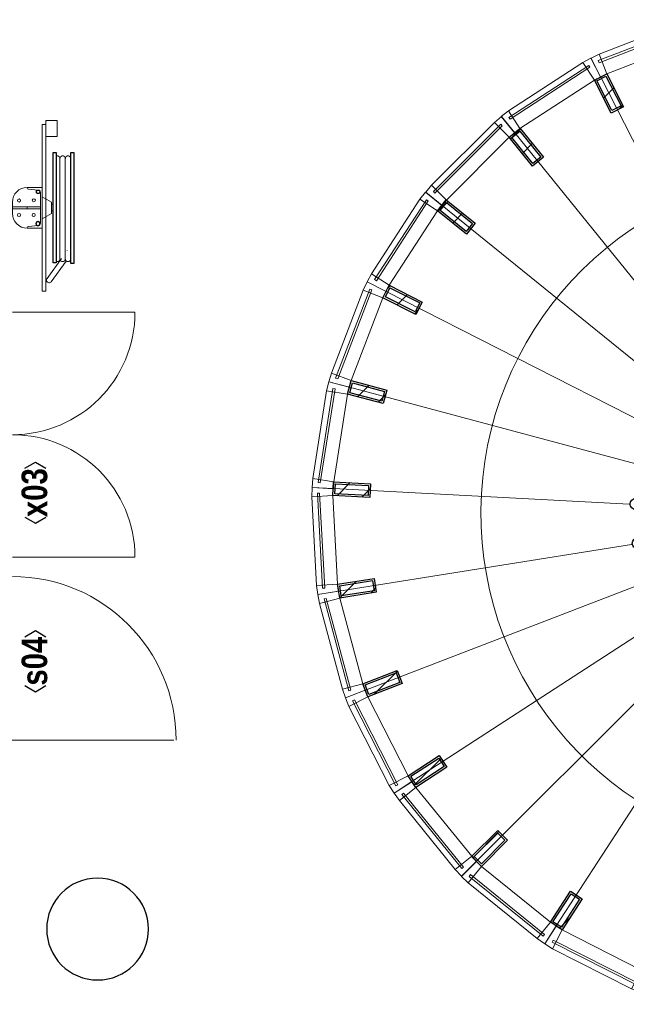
# Model space of a CAD drawing. Header units: millimetres. Extents: x -75976 to 232306, y 42824 to 140527.
# Tile 75 of 199: x 158961 to 162237, y 81864 to 87181. Entities that reach past the tile are written whole.
import ezdxf
from ezdxf.enums import TextEntityAlignment as Align

# ---------------------------------------------------------------- set-up
doc = ezdxf.new("R2010")
doc.units = ezdxf.units.MM
doc.header["$LTSCALE"] = 400
for name, color, linetype, lineweight in [('Binnenkozijnen', 140, 'Continuous', 15), ('Dimension-Binnen', 5, 'Continuous', 25), ('Kozijnmerken', 43, 'Continuous', 9), ('mat-beton (ihwg)', 5, 'Continuous', 25), ('mat-staal', 5, 'Continuous', 25), ('None', 7, 'Continuous', 9)]:
    doc.layers.add(name, color=color, linetype=linetype, lineweight=lineweight)
doc.layers.get('Dimension-Binnen').off()
doc.styles.add('Arial Narrow (bold)', font='ARIALNB.TTF', dxfattribs={"height": 172.861111})

# ---------------------------------------------------------------- blocks, each defined once
blk = doc.blocks.new('*X595')
at = {"layer": 'None', "lineweight": 9}
blk.add_line((-7209.5, -987), (-7171.7, -949.2), dxfattribs=at)
blk = doc.blocks.new('*X596')
at = {"layer": 'None', "lineweight": 25}
blk.add_line((-7389.7, -1591.4), (-7376.4, -1578.2), dxfattribs=at)
blk = doc.blocks.new('*X597')
at = {"layer": 'None', "lineweight": 9}
blk.add_line((-7414.1, -1757.2), (-7410.5, -1753.7), dxfattribs=at)
blk = doc.blocks.new('*X598')
at = {"layer": 'None', "lineweight": 9}
blk.add_line((-7364, -1990), (-7326.7, -1952.7), dxfattribs=at)
blk = doc.blocks.new('*X599')
at = {"layer": 'None', "lineweight": 9}
blk.add_line((-7267.4, -2176.3), (-7231.9, -2140.8), dxfattribs=at)
blk = doc.blocks.new('*X600')
at = {"layer": 'None', "lineweight": 9}
blk.add_line((-7131.6, -2323.2), (-7115, -2306.7), dxfattribs=at)
blk = doc.blocks.new('*X601')
at = {"layer": 'None', "lineweight": 9}
blk.add_line((-6573.1, -2613.3), (-6546.9, -2587.1), dxfattribs=at)
blk = doc.blocks.new('*X602')
at = {"layer": 'None', "lineweight": 9}
blk.add_line((-6333.9, -2657), (-6301.4, -2624.4), dxfattribs=at)
blk = doc.blocks.new('*X603')
at = {"layer": 'None', "lineweight": 25}
blk.add_line((-6146, -2610.5), (-6104.2, -2568.6), dxfattribs=at)
blk = doc.blocks.new('*X604')
at = {"layer": 'None', "lineweight": 9}
blk.add_line((-5937, -2542.9), (-5896.9, -2502.8), dxfattribs=at)
blk = doc.blocks.new('*X605')
at = {"layer": 'None', "lineweight": 9}
blk.add_line((-5492.5, -2098.4), (-5454, -2059.8), dxfattribs=at)
blk = doc.blocks.new('*X606')
at = {"layer": 'None', "lineweight": 25}
blk.add_line((-5428.3, -1892.7), (-5385.9, -1850.3), dxfattribs=at)
blk = doc.blocks.new('*X607')
at = {"layer": 'None', "lineweight": 9}
blk.add_line((-5368.1, -1691.1), (-5345.4, -1668.4), dxfattribs=at)
blk = doc.blocks.new('*X608')
at = {"layer": 'None', "lineweight": 9}
blk.add_line((-5416, -1456.2), (-5380.4, -1420.6), dxfattribs=at)
blk = doc.blocks.new('*X609')
at = {"layer": 'None', "lineweight": 9}
blk.add_line((-5563.5, -1038), (-5558.2, -1032.7), dxfattribs=at)
blk = doc.blocks.new('*X610')
at = {"layer": 'None', "lineweight": 9}
blk.add_line((-5703.9, -895.6), (-5670.6, -862.2), dxfattribs=at)
blk = doc.blocks.new('*X611')
at = {"layer": 'None', "lineweight": 9}
blk.add_line((-5865.6, -774.4), (-5824.5, -733.3), dxfattribs=at)
blk = doc.blocks.new('*X612')
at = {"layer": 'None', "lineweight": 9}
blk.add_line((-6054.3, -680.2), (-6012.7, -638.7), dxfattribs=at)
blk = doc.blocks.new('*X613')
at = {"layer": 'None', "lineweight": 9}
blk.add_line((-6264.5, -607.7), (-6236.5, -579.7), dxfattribs=at)
blk = doc.blocks.new('*X614')
at = {"layer": 'None', "lineweight": 9}
blk.add_line((-7059.7, -837.2), (-7021.3, -798.8), dxfattribs=at)
blk = doc.blocks.new('*U615')
at = {"layer": 'mat-staal', "lineweight": 25}
for centre in [(-6446.6, -599.4), (-6234.6, -609.6), (-6656.1, -633.6), (-6029.3, -663.6), (-6854, -710.6), (-5839.7, -759.2), (-7031.5, -827), (-5674.1, -892), (-7180.9, -977.8), (-5539.8, -1056.4), (-7295.8, -1156.3), (-5442.6, -1245.1), (-7371, -1354.8), (-5386.7, -1449.9), (-7403.2, -1564.7), (-5374.7, -1661.9), (-7391.2, -1776.6), (-5406.9, -1871.7), (-7335.3, -1981.4), (-5482.1, -2070.2), (-7238.1, -2170.1), (-5596.9, -2248.8), (-7103.8, -2334.5), (-5746.4, -2399.5), (-6938.2, -2467.4), (-5923.9, -2516), (-6748.6, -2562.9), (-6543.3, -2616.9), (-6331.3, -2627.1), (-6121.7, -2592.9)]:
    blk.add_circle(centre, 30, dxfattribs=at)
at = {"layer": 'None', "color": 43, "linetype": 'Continuous', "lineweight": 9}
for p, q in [((-6527.2, 1026.4), (-6443, -571.4)), ((-5974, 997.4), (-6223.8, -583)), ((-7074.4, 939.7), (-6659.9, -605.6)), ((-5438.8, 854), (-6011.8, -639.9)), ((-7591.6, 741.2), (-6864.8, -684.2)), ((-4945.2, 602.5), (-5816.3, -739.6)), ((-8056.2, 439.5), (-7049, -803.7)), ((-4514.7, 253.9), (-5645.7, -877.8)), ((-8448, 47.7), (-7204.3, -958.9)), ((-4166, -176.7), (-5507.7, -1048.5)), ((-8749.7, -416.9), (-7323.9, -1142.9)), ((-3914.5, -670.3), (-5408.1, -1244.1)), ((-8948.2, -934.1), (-7402.6, -1347.8)), ((-3771.1, -1205.4), (-5351.3, -1456.1)), ((-9034.9, -1481.3), (-7437.1, -1564.6)), ((-3742.1, -1758.7), (-5339.9, -1675.4)), ((-9005.9, -2034.6), (-7425.7, -1783.8)), ((-3828.8, -2305.8), (-5374.4, -1892.2)), ((-8862.5, -2569.7), (-7368.9, -1995.9)), ((-4027.3, -2823.1), (-5453.1, -2097.1)), ((-8611, -3063.3), (-7269.3, -2191.5)), ((-4329, -3287.7), (-5572.7, -2281.1)), ((-8262.3, -3493.8), (-7131.3, -2362.2)), ((-4514.6, -3493.8), (-5646.3, -2362.8)), ((-4720.8, -3679.4), (-5728, -2436.3)), ((-7831.8, -3842.5), (-6960.7, -2500.4)), ((-7338.2, -4094), (-6765.2, -2600.1)), ((-5297, -3762.2), (-5912.2, -2555.7)), ((-6803, -4237.4), (-6553.2, -2657)), ((-5702.6, -4179.7), (-6117.1, -2634.3)), ((-6249.8, -4266.4), (-6334, -2668.6))]:
    blk.add_line(p, q, dxfattribs=at)
at = {"layer": 'mat-staal'}
for name in ['*X613', '*X612', '*X611', '*X614', '*X610', '*X595', '*X609', '*X608', '*X596', '*X607', '*X597', '*X606', '*X598', '*X605', '*X599', '*X600', '*X604', '*X601', '*X603', '*X602']:
    blk.add_blockref(name, (0, 0), dxfattribs=at)
blk = doc.blocks.new('*U619')
at = {"layer": 'Binnenkozijnen', "color": 43, "lineweight": 9}
for p, q in [((-8679.1, -3166.5), (-8590.5, -3094.7)), ((-8590.5, -3094.7), (-8288.6, -3467.1)), ((-8679.1, -3166.5), (-8377.2, -3538.9)), ((-8377.2, -3538.9), (-8288.6, -3467.1))]:
    blk.add_line(p, q, dxfattribs=at)
at = {"layer": 'Binnenkozijnen', "lineweight": 15}
for p, q in [((-8666, -3133.4), (-8656.7, -3125.9)), ((-8666, -3133.4), (-8342.1, -3533)), ((-8656.7, -3125.9), (-8332.8, -3525.4)), ((-8342.1, -3533), (-8332.8, -3525.4))]:
    blk.add_line(p, q, dxfattribs=at)
at = {"layer": 'Binnenkozijnen', "color": 140, "lineweight": 15}
for points in [[(-8611, -3063.3), (-8590.5, -3094.7), (-8679.1, -3166.5), (-8706.6, -3125.4)], [(-8262.1, -3493.6), (-8288.6, -3467.1), (-8377.2, -3538.9), (-8342.7, -3574.3)]]:
    blk.add_lwpolyline(points, close=True, dxfattribs=at)
blk = doc.blocks.new('*X620')
at = {"layer": 'None', "lineweight": 25}
blk.add_line((-8598.3, -3082.8), (-8453.7, -2938.3), dxfattribs=at)
blk = doc.blocks.new('*U621')
at = {"layer": 'mat-staal', "lineweight": 25}
for points in [[(-8590.5, -3094.7), (-8631.4, -3031.9), (-8463.7, -2922.9), (-8422.8, -2985.8)], [(-8587.6, -3080.9), (-8617.6, -3034.8), (-8466.6, -2936.7), (-8436.7, -2982.8)]]:
    blk.add_lwpolyline(points, close=True, dxfattribs=at)
at = {"layer": 'mat-staal'}
blk.add_blockref('*X620', (0, 0), dxfattribs=at)
blk = doc.blocks.new('*U622')
at = {"layer": 'Binnenkozijnen', "color": 43, "lineweight": 9}
for p, q in [((-8951.5, -2657.6), (-8850, -2605.7)), ((-8951.5, -2657.6), (-8733.5, -3084.5)), ((-8850, -2605.7), (-8631.9, -3032.6)), ((-8733.5, -3084.5), (-8631.9, -3032.6))]:
    blk.add_line(p, q, dxfattribs=at)
at = {"layer": 'Binnenkozijnen', "lineweight": 15}
for p, q in [((-8931.9, -2627.9), (-8921.2, -2622.4)), ((-8931.9, -2627.9), (-8697.9, -3086)), ((-8921.2, -2622.4), (-8687.2, -3080.5)), ((-8697.9, -3086), (-8687.2, -3080.5))]:
    blk.add_line(p, q, dxfattribs=at)
at = {"layer": 'Binnenkozijnen', "color": 140, "lineweight": 15}
for points in [[(-8863.5, -2570.7), (-8850, -2605.7), (-8951.5, -2657.6), (-8969.9, -2611.7)], [(-8611.5, -3064.1), (-8631.9, -3032.6), (-8733.5, -3084.5), (-8707, -3126.3)]]:
    blk.add_lwpolyline(points, close=True, dxfattribs=at)
blk = doc.blocks.new('*X623')
at = {"layer": 'None', "lineweight": 9}
blk.add_line((-8814.7, -2592.1), (-8689.2, -2466.7), dxfattribs=at)
blk = doc.blocks.new('*U624')
at = {"layer": 'mat-staal', "lineweight": 25}
for points in [[(-8850, -2605.7), (-8876.9, -2535.7), (-8690.3, -2463.9), (-8663.4, -2533.9)], [(-8844.3, -2592.8), (-8864, -2541.5), (-8696, -2476.8), (-8676.3, -2528.2)]]:
    blk.add_lwpolyline(points, close=True, dxfattribs=at)
at = {"layer": 'mat-staal'}
blk.add_blockref('*X623', (0, 0), dxfattribs=at)
blk = doc.blocks.new('*U625')
at = {"layer": 'Binnenkozijnen', "color": 43, "lineweight": 9}
for p, q in [((-9111.3, -2102), (-9001.2, -2072.4)), ((-9001.2, -2072.4), (-8876.6, -2535.3)), ((-9111.3, -2102), (-8986.7, -2565)), ((-8986.7, -2565), (-8876.6, -2535.3))]:
    blk.add_line(p, q, dxfattribs=at)
at = {"layer": 'Binnenkozijnen', "lineweight": 15}
for p, q in [((-9085.9, -2077.1), (-9074.3, -2074)), ((-9085.9, -2077.1), (-8952.2, -2573.8)), ((-9074.3, -2074), (-8940.6, -2570.7)), ((-8952.2, -2573.8), (-8940.6, -2570.7))]:
    blk.add_line(p, q, dxfattribs=at)
at = {"layer": 'Binnenkozijnen', "color": 140, "lineweight": 15}
for points in [[(-9007.1, -2035.4), (-9001.2, -2072.4), (-9111.3, -2102), (-9119.6, -2053.3)], [(-8863.1, -2570.3), (-8876.6, -2535.3), (-8986.7, -2565), (-8969.5, -2611.3)]]:
    blk.add_lwpolyline(points, close=True, dxfattribs=at)
blk = doc.blocks.new('*X626')
at = {"layer": 'None', "lineweight": 25}
blk.add_line((-9001.3, -2071.6), (-8911.9, -1982.3), dxfattribs=at)
at = {"layer": 'None', "lineweight": 9}
blk.add_line((-8834, -2045.8), (-8807.2, -2018.9), dxfattribs=at)
blk = doc.blocks.new('*U627')
at = {"layer": 'mat-staal', "lineweight": 25}
for points in [[(-9001.2, -2072.4), (-9013, -1998.3), (-8815.4, -1966.9), (-8803.7, -2041)], [(-8992.9, -2061), (-9001.5, -2006.7), (-8823.7, -1978.4), (-8815.1, -2032.7)]]:
    blk.add_lwpolyline(points, close=True, dxfattribs=at)
at = {"layer": 'mat-staal'}
blk.add_blockref('*X626', (0, 0), dxfattribs=at)
blk = doc.blocks.new('*U628')
at = {"layer": 'Binnenkozijnen', "color": 43, "lineweight": 9}
for p, q in [((-9152, -1525.4), (-9038.1, -1519.3)), ((-9152, -1525.4), (-9126.4, -2004.1)), ((-9038.1, -1519.3), (-9012.6, -1998)), ((-9126.4, -2004.1), (-9012.6, -1998))]:
    blk.add_line(p, q, dxfattribs=at)
at = {"layer": 'Binnenkozijnen', "lineweight": 15}
for p, q in [((-9122, -1506.3), (-9110, -1505.6)), ((-9122, -1506.3), (-9094.5, -2019.9)), ((-9110, -1505.6), (-9082.5, -2019.3)), ((-9094.5, -2019.9), (-9082.5, -2019.3))]:
    blk.add_line(p, q, dxfattribs=at)
at = {"layer": 'Binnenkozijnen', "color": 140, "lineweight": 15}
for points in [[(-9036.2, -1481.9), (-9038.1, -1519.3), (-9152, -1525.4), (-9150.1, -1476)], [(-9006.6, -2035.1), (-9012.6, -1998), (-9126.4, -2004.1), (-9119.2, -2053)]]:
    blk.add_lwpolyline(points, close=True, dxfattribs=at)
blk = doc.blocks.new('*X629')
at = {"layer": 'None', "lineweight": 25}
blk.add_line((-9015.8, -1520.5), (-8944.4, -1449.1), dxfattribs=at)
at = {"layer": 'None', "lineweight": 9}
blk.add_line((-8881.3, -1527.4), (-8836, -1482), dxfattribs=at)
blk = doc.blocks.new('*U630')
at = {"layer": 'mat-staal', "lineweight": 25}
for points in [[(-9038.1, -1519.3), (-9034.3, -1444.4), (-8834.5, -1454.8), (-8838.4, -1529.7)], [(-9027.6, -1509.9), (-9024.8, -1454.9), (-8845, -1464.2), (-8847.9, -1519.2)]]:
    blk.add_lwpolyline(points, close=True, dxfattribs=at)
at = {"layer": 'mat-staal'}
blk.add_blockref('*X629', (0, 0), dxfattribs=at)
blk = doc.blocks.new('*U631')
at = {"layer": 'Binnenkozijnen', "color": 43, "lineweight": 9}
for p, q in [((-9071.9, -952.9), (-9146.4, -1426.5)), ((-9071.9, -952.9), (-8959.3, -970.6)), ((-8959.3, -970.6), (-9033.8, -1444.2)), ((-9146.4, -1426.5), (-9033.8, -1444.2))]:
    blk.add_line(p, q, dxfattribs=at)
at = {"layer": 'Binnenkozijnen', "lineweight": 15}
for p, q in [((-9038.6, -940.4), (-9118.5, -1448.6)), ((-9026.7, -942.3), (-9106.7, -1450.4)), ((-9038.6, -940.4), (-9026.7, -942.3)), ((-9118.5, -1448.6), (-9106.7, -1450.4))]:
    blk.add_line(p, q, dxfattribs=at)
at = {"layer": 'Binnenkozijnen', "color": 140, "lineweight": 15}
for points in [[(-8949.6, -934.4), (-8959.3, -970.6), (-9071.9, -952.9), (-9059.8, -905)], [(-9035.7, -1481.6), (-9033.8, -1444.2), (-9146.4, -1426.5), (-9149.6, -1475.8)]]:
    blk.add_lwpolyline(points, close=True, dxfattribs=at)
blk = doc.blocks.new('*X632')
at = {"layer": 'None', "lineweight": 9}
blk.add_line((-8904.8, -985.2), (-8843.5, -923.9), dxfattribs=at)
at = {"layer": 'None', "lineweight": 25}
blk.add_line((-8793.2, -1015), (-8753.6, -975.4), dxfattribs=at)
blk = doc.blocks.new('*U633')
at = {"layer": 'mat-staal', "lineweight": 25}
for points in [[(-8959.3, -970.6), (-8940, -898.2), (-8746.7, -949.8), (-8766.1, -1022.3)], [(-8947.1, -963.6), (-8932.9, -910.4), (-8759, -956.9), (-8773.2, -1010)]]:
    blk.add_lwpolyline(points, close=True, dxfattribs=at)
at = {"layer": 'mat-staal'}
blk.add_blockref('*X632', (0, 0), dxfattribs=at)
blk = doc.blocks.new('*U634')
at = {"layer": 'Binnenkozijnen', "color": 43, "lineweight": 9}
for p, q in [((-8874.6, -409.6), (-9045.9, -857.3)), ((-8874.6, -409.6), (-8768.1, -450.3)), ((-8768.1, -450.3), (-8939.5, -898)), ((-9045.9, -857.3), (-8939.5, -898))]:
    blk.add_line(p, q, dxfattribs=at)
at = {"layer": 'Binnenkozijnen', "lineweight": 15}
for p, q in [((-8839.4, -404.3), (-9023.2, -884.7)), ((-8828.2, -408.6), (-9012, -889)), ((-8839.4, -404.3), (-8828.2, -408.6)), ((-9023.2, -884.7), (-9012, -889))]:
    blk.add_line(p, q, dxfattribs=at)
at = {"layer": 'Binnenkozijnen', "color": 140, "lineweight": 15}
for points in [[(-8751.1, -416.9), (-8768.1, -450.3), (-8874.6, -409.6), (-8852.7, -365.2)], [(-8949.1, -934.3), (-8939.5, -898), (-9045.9, -857.3), (-9059.3, -904.9)]]:
    blk.add_lwpolyline(points, close=True, dxfattribs=at)
blk = doc.blocks.new('*X635')
at = {"layer": 'None', "lineweight": 25}
for p, q in [((-8741.2, -397.3), (-8729.6, -385.8)), ((-8597.9, -536.9), (-8577.3, -516.3))]:
    blk.add_line(p, q, dxfattribs=at)
at = {"layer": 'None', "lineweight": 9}
blk.add_line((-8691.7, -489.2), (-8635.9, -433.4), dxfattribs=at)
blk = doc.blocks.new('*U636')
at = {"layer": 'mat-staal', "lineweight": 25}
for points in [[(-8768.1, -450.3), (-8734.1, -383.5), (-8555.9, -474.1), (-8589.9, -541)], [(-8754.7, -445.9), (-8729.7, -396.9), (-8569.3, -478.5), (-8594.2, -527.5)]]:
    blk.add_lwpolyline(points, close=True, dxfattribs=at)
at = {"layer": 'mat-staal'}
blk.add_blockref('*X635', (0, 0), dxfattribs=at)
blk = doc.blocks.new('*U637')
at = {"layer": 'Binnenkozijnen', "color": 43, "lineweight": 9}
for p, q in [((-8568.6, 80.9), (-8829.3, -321.4)), ((-8568.6, 80.9), (-8472.9, 18.9)), ((-8472.9, 18.9), (-8733.6, -383.4)), ((-8829.3, -321.4), (-8733.6, -383.4))]:
    blk.add_line(p, q, dxfattribs=at)
at = {"layer": 'Binnenkozijnen', "lineweight": 15}
for p, q in [((-8533, 78.7), (-8812.8, -352.9)), ((-8523, 72.2), (-8802.7, -359.5)), ((-8533, 78.7), (-8523, 72.2)), ((-8812.8, -352.9), (-8802.7, -359.5))]:
    blk.add_line(p, q, dxfattribs=at)
at = {"layer": 'Binnenkozijnen', "color": 140, "lineweight": 15}
for points in [[(-8449.3, 48.1), (-8472.9, 18.9), (-8568.6, 80.9), (-8538, 119.7)], [(-8750.6, -416.8), (-8733.6, -383.4), (-8829.3, -321.4), (-8852.2, -365.2)]]:
    blk.add_lwpolyline(points, close=True, dxfattribs=at)
blk = doc.blocks.new('*X638')
at = {"layer": 'None', "lineweight": 9}
blk.add_line((-8469.3, 16), (-8416, 69.3), dxfattribs=at)
at = {"layer": 'None', "lineweight": 25}
blk.add_line((-8391.1, -47.2), (-8337.8, 6.1), dxfattribs=at)
blk = doc.blocks.new('*U639')
at = {"layer": 'mat-staal', "lineweight": 25}
for points in [[(-8472.9, 18.9), (-8425.7, 77.2), (-8270.2, -48.5), (-8317.4, -106.8)], [(-8458.8, 20.4), (-8424.3, 63.2), (-8284.3, -50), (-8318.9, -92.8)]]:
    blk.add_lwpolyline(points, close=True, dxfattribs=at)
at = {"layer": 'mat-staal'}
blk.add_blockref('*X638', (0, 0), dxfattribs=at)
blk = doc.blocks.new('*U640')
at = {"layer": 'Binnenkozijnen', "color": 43, "lineweight": 9}
for p, q in [((-8166, 496.4), (-8504.8, 157.3)), ((-8166, 496.4), (-8085.3, 415.9)), ((-8085.3, 415.9), (-8424.1, 76.7)), ((-8504.8, 157.3), (-8424.1, 76.7))]:
    blk.add_line(p, q, dxfattribs=at)
at = {"layer": 'Binnenkozijnen', "lineweight": 15}
for p, q in [((-8131.7, 486.9), (-8495.2, 123)), ((-8131.7, 486.9), (-8123.2, 478.4)), ((-8123.2, 478.4), (-8486.7, 114.5)), ((-8495.2, 123), (-8486.7, 114.5))]:
    blk.add_line(p, q, dxfattribs=at)
at = {"layer": 'Binnenkozijnen', "color": 140, "lineweight": 15}
for points in [[(-8056.2, 439.5), (-8085.3, 415.9), (-8166, 496.4), (-8128, 528.1)], [(-8447.7, 47.6), (-8424.1, 76.7), (-8504.8, 157.3), (-8536.3, 119.2)]]:
    blk.add_lwpolyline(points, close=True, dxfattribs=at)
blk = doc.blocks.new('*X641')
at = {"layer": 'None', "lineweight": 9}
blk.add_line((-8078.2, 407.1), (-8024.9, 460.4), dxfattribs=at)
at = {"layer": 'None', "lineweight": 25}
blk.add_line((-8014.9, 329), (-7961.6, 382.3), dxfattribs=at)
blk = doc.blocks.new('*U642')
at = {"layer": 'mat-staal', "lineweight": 25}
for points in [[(-8085.3, 415.9), (-8027, 463.1), (-7901.1, 307.7), (-7959.4, 260.5)], [(-8071.3, 414.4), (-8028.5, 449), (-7915.2, 309.2), (-7957.9, 274.5)]]:
    blk.add_lwpolyline(points, close=True, dxfattribs=at)
at = {"layer": 'mat-staal'}
blk.add_blockref('*X641', (0, 0), dxfattribs=at)
blk = doc.blocks.new('*U643')
at = {"layer": 'Binnenkozijnen', "color": 43, "lineweight": 9}
for p, q in [((-7688.3, 820.6), (-8090.1, 559.1)), ((-7688.3, 820.6), (-7626.1, 725)), ((-7626.1, 725), (-8027.9, 463.5)), ((-8090.1, 559.1), (-8027.9, 463.5))]:
    blk.add_line(p, q, dxfattribs=at)
at = {"layer": 'Binnenkozijnen', "lineweight": 15}
for p, q in [((-7656.7, 804.1), (-8087.8, 523.6)), ((-7656.7, 804.1), (-7650.2, 794.1)), ((-7650.2, 794.1), (-8081.3, 513.5)), ((-8087.8, 523.6), (-8081.3, 513.5))]:
    blk.add_line(p, q, dxfattribs=at)
at = {"layer": 'Binnenkozijnen', "color": 140, "lineweight": 15}
for points in [[(-7592.7, 742.1), (-7626.1, 725), (-7688.3, 820.6), (-7644.5, 843.6)], [(-8057, 439.9), (-8027.9, 463.5), (-8090.1, 559.1), (-8128.8, 528.4)]]:
    blk.add_lwpolyline(points, close=True, dxfattribs=at)
blk = doc.blocks.new('*X644')
at = {"layer": 'None', "lineweight": 25}
for p, q in [((-7623.6, 720.2), (-7611.2, 732.6)), ((-7492.2, 568.8), (-7472.3, 588.7))]:
    blk.add_line(p, q, dxfattribs=at)
at = {"layer": 'None', "lineweight": 9}
blk.add_line((-7575.8, 626.6), (-7520.1, 682.3), dxfattribs=at)
blk = doc.blocks.new('*U645')
at = {"layer": 'mat-staal', "lineweight": 25}
for points in [[(-7626.1, 725), (-7559.3, 759.1), (-7468.4, 581), (-7535.2, 546.9)], [(-7612.6, 720.7), (-7563.6, 745.7), (-7481.8, 585.4), (-7530.8, 560.4)]]:
    blk.add_lwpolyline(points, close=True, dxfattribs=at)
at = {"layer": 'mat-staal'}
blk.add_blockref('*X644', (0, 0), dxfattribs=at)
blk = doc.blocks.new('*U646')
at = {"layer": 'Binnenkozijnen', "lineweight": 15}
for p, q in [((-7125, 1014.8), (-7605, 830)), ((-7125, 1014.8), (-7120.7, 1003.6)), ((-7120.7, 1003.6), (-7600.7, 818.8)), ((-7605, 830), (-7600.7, 818.8))]:
    blk.add_line(p, q, dxfattribs=at)
at = {"layer": 'Binnenkozijnen', "color": 43, "lineweight": 9}
for p, q in [((-7152.5, 1037.5), (-7599.8, 865.2)), ((-7152.5, 1037.5), (-7111.5, 931.1)), ((-7111.5, 931.1), (-7558.9, 758.9)), ((-7599.8, 865.2), (-7558.9, 758.9))]:
    blk.add_line(p, q, dxfattribs=at)
at = {"layer": 'Binnenkozijnen', "color": 140, "lineweight": 15}
for points in [[(-7075.3, 940.8), (-7111.5, 931.1), (-7152.5, 1037.5), (-7104.9, 1050.9)], [(-7592.3, 741.8), (-7558.9, 758.9), (-7599.8, 865.2), (-7644.1, 843.3)]]:
    blk.add_lwpolyline(points, close=True, dxfattribs=at)
blk = doc.blocks.new('*U682')
at = {"layer": 'Binnenkozijnen', "color": 43, "lineweight": 9}
for p, q in [((-7852.2, -3965.9), (-7800.5, -3864.3)), ((-7800.5, -3864.3), (-7373.2, -4081.5)), ((-7852.2, -3965.9), (-7424.8, -4183.1)), ((-7424.8, -4183.1), (-7373.2, -4081.5))]:
    blk.add_line(p, q, dxfattribs=at)
at = {"layer": 'Binnenkozijnen', "lineweight": 15}
for p, q in [((-7853.7, -3930.4), (-7848.3, -3919.7)), ((-7853.7, -3930.4), (-7395.2, -4163.4)), ((-7848.3, -3919.7), (-7389.7, -4152.7)), ((-7395.2, -4163.4), (-7389.7, -4152.7))]:
    blk.add_line(p, q, dxfattribs=at)
at = {"layer": 'Binnenkozijnen', "color": 140, "lineweight": 15}
for points in [[(-7832, -3843.9), (-7800.5, -3864.3), (-7852.2, -3965.9), (-7894, -3939.6)], [(-7338.1, -4094.9), (-7373.2, -4081.5), (-7424.8, -4183.1), (-7378.9, -4201.4)]]:
    blk.add_lwpolyline(points, close=True, dxfattribs=at)
blk = doc.blocks.new('*X683')
at = {"layer": 'None', "lineweight": 9}
blk.add_line((-7814.8, -3855), (-7757, -3797.2), dxfattribs=at)
blk = doc.blocks.new('*U684')
at = {"layer": 'mat-staal', "lineweight": 25}
for points in [[(-7800.5, -3864.3), (-7863.4, -3823.5), (-7754.6, -3655.7), (-7691.7, -3696.5)], [(-7803.5, -3850.5), (-7849.6, -3820.6), (-7751.7, -3669.5), (-7705.5, -3699.4)]]:
    blk.add_lwpolyline(points, close=True, dxfattribs=at)
at = {"layer": 'mat-staal'}
blk.add_blockref('*X683', (0, 0), dxfattribs=at)
blk = doc.blocks.new('*U685')
at = {"layer": 'Binnenkozijnen', "color": 43, "lineweight": 9}
for p, q in [((-8307.9, -3610.4), (-8236.3, -3521.7)), ((-8236.3, -3521.7), (-7863.4, -3823)), ((-8307.9, -3610.4), (-7935.1, -3911.7)), ((-7935.1, -3911.7), (-7863.4, -3823))]:
    blk.add_line(p, q, dxfattribs=at)
at = {"layer": 'Binnenkozijnen', "lineweight": 15}
for p, q in [((-8302, -3575.3), (-8294.5, -3565.9)), ((-8302, -3575.3), (-7902, -3898.6)), ((-8294.5, -3565.9), (-7894.4, -3889.2)), ((-7902, -3898.6), (-7894.4, -3889.2))]:
    blk.add_line(p, q, dxfattribs=at)
at = {"layer": 'Binnenkozijnen', "color": 140, "lineweight": 15}
for points in [[(-8262.8, -3495.2), (-8236.3, -3521.7), (-8307.9, -3610.4), (-8343.3, -3575.9)], [(-7831.9, -3843.4), (-7863.4, -3823), (-7935.1, -3911.7), (-7893.9, -3939.1)]]:
    blk.add_lwpolyline(points, close=True, dxfattribs=at)
blk = doc.blocks.new('*X686')
at = {"layer": 'None', "lineweight": 9}
blk.add_line((-8283.2, -3474.9), (-8141.8, -3333.4), dxfattribs=at)
blk = doc.blocks.new('*U687')
at = {"layer": 'mat-staal', "lineweight": 25}
for points in [[(-8236.3, -3521.7), (-8289.3, -3468.7), (-8148, -3327.2), (-8094.9, -3380.2)], [(-8236.3, -3507.6), (-8275.2, -3468.7), (-8148, -3341.3), (-8109.1, -3380.2)]]:
    blk.add_lwpolyline(points, close=True, dxfattribs=at)
at = {"layer": 'mat-staal'}
blk.add_blockref('*X686', (0, 0), dxfattribs=at)
blk = doc.blocks.new('*U704')
at = {"layer": 'None', "color": 43, "linetype": 'Continuous', "lineweight": 9}
blk.add_arc((-6388.9, -1613.3), 1850, 8.3262, 261.04, dxfattribs=at)
at = {"layer": 'None', "color": 7}
for name in ['*U615', '*U646', '*U643', '*U645', '*U640', '*U642', '*U637', '*U639', '*U634', '*U636', '*U633', '*U631', '*U628', '*U630', '*U627', '*U625', '*U624', '*U622', '*U621', '*U619', '*U687', '*U685', '*U684', '*U682']:
    blk.add_blockref(name, (0, 0), dxfattribs=at)
blk = doc.blocks.new('*U19')
at = {"layer": 'None', "color": 140, "linetype": 'Continuous', "lineweight": 15, "flags": 128}
blk.add_lwpolyline([(-21.4, 110), (58.6, 110), (58.6, 106.7, -0.391021), (52.6, 100.2), (-0.9, 95.9, 0.391021), (-12.4, 83.5), (-12.4, -83.5, 0.391021), (-0.9, -95.9), (52.6, -100.2, -0.391021), (58.6, -106.7), (58.6, -110), (-21.4, -110)], format="xyb", close=True, dxfattribs=at)
blk = doc.blocks.new('*U20')
at = {"layer": 'None', "color": 253, "linetype": 'Continuous', "lineweight": 5}
for p, q in [((96.625, -278), (96.625, 266)), ((125.704, -278), (125.704, 266)), ((50.42, -31.849), (50.42, 29))]:
    blk.add_line(p, q, dxfattribs=at)
at = {"layer": 'None', "color": 140, "linetype": 'Continuous', "lineweight": 15}
for p, q in [((50.42, 29), (1.453, 57.31)), ((0, -61), (50.42, -31.849))]:
    blk.add_line(p, q, dxfattribs=at)
at = {"layer": 'None', "color": 92, "linetype": 'Continuous', "lineweight": 25}
for points in [[(60.916, 296), (76.476, 296), (76.476, -300), (60.916, -300)], [(154.785, 296), (171.344, 296), (171.344, -302), (154.785, -302)]]:
    blk.add_lwpolyline(points, close=True, dxfattribs=at)
at = {"layer": 'None', "color": 253, "linetype": 'Continuous', "lineweight": 5}
blk.add_lwpolyline([(50.929, 18), (60.916, 18), (60.916, -18), (50.929, -18)], close=True, dxfattribs=at)
for points, knots in [([(96.866, 264), (96.866, 268.997), (93.792, 272.9335), (90.718, 276.87), (85.875, 278.0735), (81.032, 279.277), (76.476, 277.238)], [0, 0, 0, 0.333549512, 0.333549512, 0.666828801, 0.666828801, 1, 1, 1]), ([(125.825, 264), (125.825, 267.886), (123.8855, 271.2505), (121.946, 274.615), (118.586, 276.5575), (115.226, 278.5), (107.466, 278.5), (104.106, 276.5575), (100.746, 274.615), (98.806, 271.2505), (96.866, 267.886), (96.866, 264)], [0, 0, 0, 0.166769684, 0.166769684, 0.333423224, 0.333423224, 0.499994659, 0.666566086, 0.666566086, 0.833226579, 0.833226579, 1, 1, 1]), ([(154.785, 264), (154.785, 267.886), (152.845, 271.2505), (150.905, 274.615), (147.5455, 276.5575), (144.186, 278.5), (140.306, 278.5), (136.426, 278.5), (133.066, 276.5575), (129.706, 274.615), (127.7655, 271.2505), (125.825, 267.886), (125.825, 264)], [0, 0, 0, 0.166772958, 0.166772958, 0.333424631, 0.333424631, 0.499985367, 0.499985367, 0.666556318, 0.666556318, 0.833223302, 0.833223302, 1, 1, 1]), ([(76.477, -291.432), (81.039, -293.343), (85.8175, -292.072), (90.596, -290.801), (93.6105, -286.876), (96.625, -282.951), (96.625, -278)], [0, 0, 0, 0.333165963, 0.333165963, 0.666458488, 0.666458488, 1, 1, 1]), ([(96.625, -278), (96.625, -281.901), (98.573, -285.2795), (100.521, -288.658), (103.895, -290.609), (107.269, -292.56), (111.165, -292.56), (115.061, -292.56), (118.435, -290.609), (121.809, -288.658), (123.7565, -285.2795), (125.704, -281.901), (125.704, -278)], [0, 0, 0, 0.166754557, 0.166754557, 0.333426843, 0.333426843, 0.500005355, 0.500005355, 0.666583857, 0.666583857, 0.833249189, 0.833249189, 1, 1, 1]), ([(125.704, -278), (125.704, -281.901), (127.6525, -285.2795), (129.601, -288.658), (132.975, -290.609), (136.349, -292.56), (140.245, -292.56), (144.141, -292.56), (147.5145, -290.609), (150.888, -288.658), (152.836, -285.2795), (154.784, -281.901), (154.784, -278)], [0, 0, 0, 0.166757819, 0.166757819, 0.333436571, 0.333436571, 0.500014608, 0.500014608, 0.666582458, 0.666582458, 0.833245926, 0.833245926, 1, 1, 1])]:
    blk.add_open_spline(points, degree=2, knots=knots, dxfattribs=at)
blk = doc.blocks.new('BSH')
at = {"layer": 'None', "color": 140, "linetype": 'Continuous', "lineweight": 15}
for p, q in [((0, -61), (0, 111.155)), ((-159.8585, -36.7557), (-159.8585, 32.756)), ((-80, -6.8893), (-80, 2.8892))]:
    blk.add_line(p, q, dxfattribs=at)
at = {"layer": 'None', "color": 253, "linetype": 'Continuous', "lineweight": 5}
for p, q in [((135.277, -233.0824), (136.142, -233.8294)), ((27.7468, -383.0008), (105.0969, -276.5164)), ((130.6676, -289.4337), (48.7568, -402.0618))]:
    blk.add_line(p, q, dxfattribs=at)
at = {"layer": 'None', "color": 140, "linetype": 'Continuous', "lineweight": 15}
for points in [[(0, 448), (20, 448), (20, -452), (0, -452)], [(20, 469.75), (82, 469.75), (82, 382.75), (20, 382.75)], [(-160, 2.8892), (-9, 2.8892), (-9, -6.8893), (-160, -6.8893)]]:
    blk.add_lwpolyline(points, close=True, dxfattribs=at)
at = {"layer": 'None', "color": 8, "linetype": 'Continuous', "lineweight": 5}
for centre in [(-124, 37.275), (-44.5, 38.775), (-124, -41.275), (-45, -41.275)]:
    blk.add_circle(centre, 8.5, dxfattribs=at)
at = {"layer": 'None', "color": 140, "linetype": 'Continuous', "lineweight": 15}
for centre, start, end in [((-80, 28), 90, 180), ((-80, -32), 180, 270)]:
    blk.add_arc(centre, 80, start, end, dxfattribs=at)
at = {"layer": 'None', "color": 9, "linetype": 'Continuous', "lineweight": 5}
blk.add_arc((38.2528, -392.5302), 14.18399, 137.79060093, 325.77092307, dxfattribs=at)
at = {"layer": 'None', "color": 92, "linetype": 'Continuous', "lineweight": 25}
for points, knots in [([(-11.70075, 86.5025), (-12.2626, 89.0317), (-14.0137, 90.9408), (-15.7648, 92.8499), (-18.23575, 93.6275), (-20.7067, 94.4051), (-23.236, 93.84325), (-25.7653, 93.2814), (-27.67445, 91.53015), (-29.5836, 89.7789), (-30.36125, 87.3079), (-31.1389, 84.8369), (-30.57705, 82.3077), (-30.0152, 79.7785), (-28.26385, 77.8694), (-26.5125, 75.9603), (-24.0415, 75.1827), (-21.5705, 74.4051), (-19.0412, 74.96695), (-16.5119, 75.5288), (-14.60305, 77.28005), (-12.6942, 79.0313), (-11.91655, 81.5023), (-11.1389, 83.9733), (-11.70075, 86.5025)], [0, 0, 0, 0.0833344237, 0.0833344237, 0.1666618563, 0.1666618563, 0.2499968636, 0.2499968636, 0.3333348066, 0.3333348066, 0.4166657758, 0.4166657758, 0.5000000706, 0.5000000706, 0.583336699, 0.583336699, 0.666668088, 0.666668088, 0.7500039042, 0.7500039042, 0.8333377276, 0.8333377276, 0.9166657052, 0.9166657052, 1, 1, 1]), ([(-11.75695, -89.71225), (-12.375, -92.4944), (-14.3012, -94.5944), (-16.2274, -96.6944), (-18.94545, -97.54975), (-21.6635, -98.4051), (-24.4457, -97.78705), (-27.2279, -97.169), (-29.328, -95.24265), (-31.4281, -93.3163), (-32.2835, -90.5982), (-33.1389, -87.8801), (-32.52085, -85.09795), (-31.9028, -82.3158), (-29.97635, -80.2158), (-28.0499, -78.1158), (-25.3318, -77.26045), (-22.6137, -76.4051), (-19.83145, -77.02315), (-17.0492, -77.6412), (-14.94945, -79.56755), (-12.8497, -81.4939), (-11.9943, -84.212), (-11.1389, -86.9301), (-11.75695, -89.71225)], [0, 0, 0, 0.083334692, 0.083334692, 0.1666618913, 0.1666618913, 0.2499964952, 0.2499964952, 0.3333343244, 0.3333343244, 0.4166651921, 0.4166651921, 0.4999998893, 0.4999998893, 0.5833365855, 0.5833365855, 0.6666673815, 0.6666673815, 0.7500034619, 0.7500034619, 0.8333376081, 0.8333376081, 0.9166653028, 0.9166653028, 1, 1, 1])]:
    blk.add_open_spline(points, degree=2, knots=knots, dxfattribs=at)
at = {"layer": 'None', "color": 7}
blk.add_blockref('*U20', (0, 0), dxfattribs=at)
at = {"layer": 'None', "color": 140, "rotation": 180}
blk.add_blockref('*U19', (-21.4, -2), dxfattribs=at)
blk = doc.blocks.new('Kolom O 550')
at = {"layer": 'mat-beton (ihwg)', "lineweight": 25}
blk.add_circle((0, 0), 275, dxfattribs=at)
blk = doc.blocks.new('Kozijnmerk 50')
at = {"layer": 'Kozijnmerken', "color": 92, "linetype": 'Continuous', "lineweight": 25}
for points in [[(-132.2, 50.6), (-164.8, -5.8), (-132.2, -62.1)], [(132.2, 50.6), (164.8, -5.8), (132.2, -62.1)]]:
    blk.add_lwpolyline(points, dxfattribs=at)
at = {"layer": 'None', "color": 43, "style": 'Arial Narrow (bold)'}
blk.add_attdef('merk', text='', height=138.3, dxfattribs=at).set_placement((0, 0), align=Align.MIDDLE_CENTER)

msp = doc.modelspace()

# ---------------------------------------------------------------- linework, layer by layer
at = {"layer": 'None', "color": 43, "linetype": 'Continuous', "lineweight": 9}
for p, q in [((159583.85564, 85601.5182), (158921.85564, 85601.5182)), ((159583.85564, 84277.5182), (158921.85564, 84277.5182)), ((159792.85564, 83290.0182), (158908.85564, 83290.0182))]:
    msp.add_line(p, q, dxfattribs=at)
for centre, radius, start, end in [((158921.85564, 85601.5182), 662, 270, 0), ((158921.85564, 84277.5182), 662, 0, 90), ((158921.85564, 83290.0182), 884, 0, 90)]:
    msp.add_arc(centre, radius, start, end, dxfattribs=at)

# ---------------------------------------------------------------- block references
at = {"layer": 'Dimension-Binnen', "color": 7}
msp.add_blockref('BSH', (159081.85564, 86167.01776), dxfattribs=at)
at = {"layer": 'Kozijnmerken', "color": 7, "rotation": 90}
for p, values in [((159040.41157, 84626.76334), {'merk': 'x03'}), ((159040.41157, 83716.76334), {'merk': 's04'})]:
    msp.add_blockref('Kozijnmerk 50', p, dxfattribs=at).add_auto_attribs(values)
at = {"layer": 'mat-beton (ihwg)', "color": 7, "xscale": -1, "rotation": 270}
msp.add_blockref('Kolom O 550', (159381.85564, 82270.0182), dxfattribs=at)
at = {"layer": 'None', "color": 7}
msp.add_blockref('*U704', (169690.79627, 86130.0182), dxfattribs=at)

doc.saveas('drawing.dxf')
